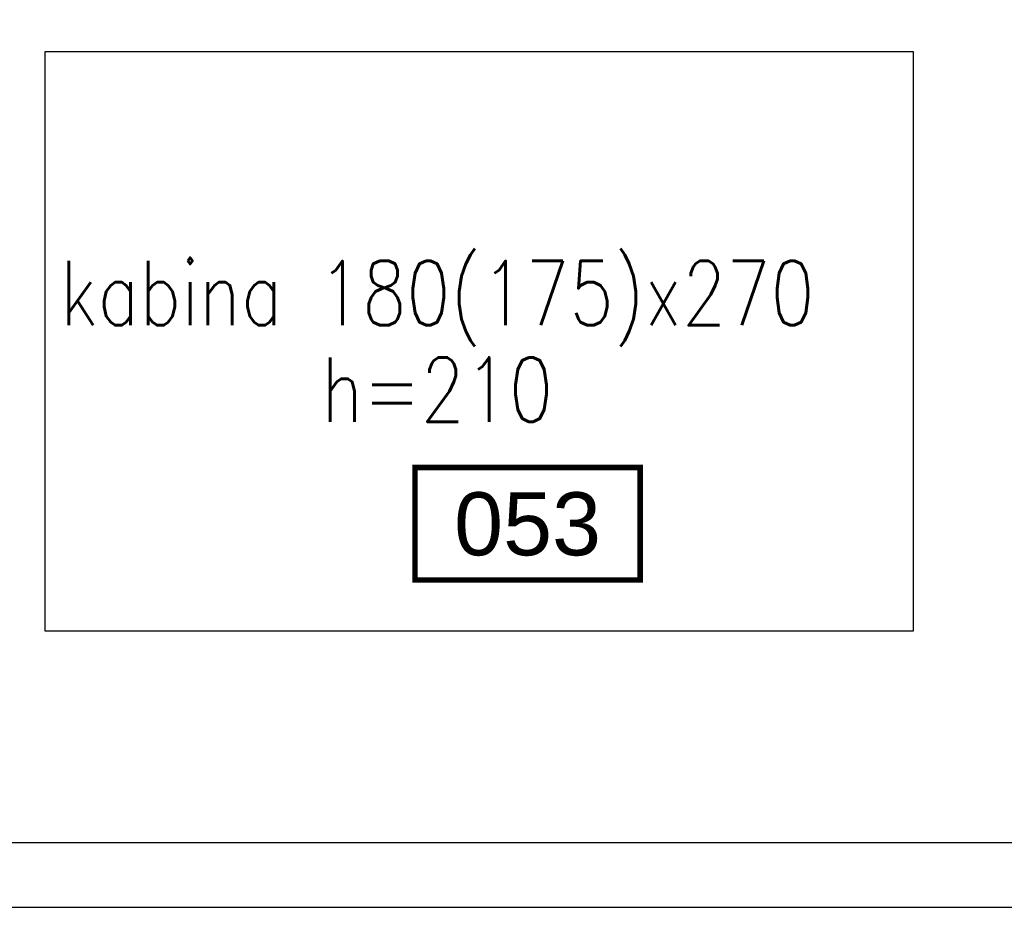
# Model space of a CAD drawing. Header units: centimetres. Extents: x -228435 to 111511, y -89367 to 428125.
# Tile 44 of 216: x -58273 to -55213, y 80340 to 83100. Entities that reach past the tile are written whole.
import ezdxf
from ezdxf.enums import TextEntityAlignment as Align

# ---------------------------------------------------------------- set-up
doc = ezdxf.new("R2010")
doc.units = ezdxf.units.CM
doc.header["$LTSCALE"] = 50
doc.layers.get('0').update_dxf_attribs({"color": 8})
for name, color, linetype in [('ARCH_INFO_AREA_ETYKIETY_200', 8, 'Continuous'), ('ARCH_INFO_OPISY_IST', 8, 'Continuous'), ('ARCH_WIDOK_IST', 8, 'Continuous'), ('ARCH_ŻELBET_IST', 8, 'Continuous')]:
    doc.layers.add(name, color=color, linetype=linetype)
doc.styles.add('Arial', font='ARIAL.TTF')
doc.styles.add('ROMANS-50-CM', font='romans.shx', dxfattribs={"width": 0.8, "height": 10})

# ---------------------------------------------------------------- blocks, each defined once
blk = doc.blocks.new('etykieta_numer')
at = {"color": 0, "linetype": 'ByBlock', "const_width": 2.44}
blk.add_lwpolyline([(-50, -50), (-50, 0), (50, 0), (50, -50)], close=True, dxfattribs=at)
at = {"color": 0, "linetype": 'ByBlock', "style": 'Arial'}
blk.add_attdef('AECAREA:NUMBER', text='', height=28, dxfattribs=at).set_placement((0, -25), align=Align.MIDDLE)

msp = doc.modelspace()

# ---------------------------------------------------------------- linework, layer by layer
at = {"layer": 'ARCH_WIDOK_IST', "elevation": 630}
msp.add_lwpolyline([(-58195, 81200), (-55495, 81200), (-55495, 83000), (-58195, 83000)], close=True, dxfattribs=at)
at = {"layer": 'ARCH_ŻELBET_IST', "elevation": 630}
msp.add_lwpolyline([(-55130, 83100), (-55130, 80540), (-58560, 80540), (-58560, 81100), (-58760, 81100), (-58760, 80340), (-54930, 80340), (-54930, 83100)], dxfattribs=at)

# ---------------------------------------------------------------- block references
at = {"layer": 'ARCH_INFO_AREA_ETYKIETY_200', "linetype": 'Continuous', "lineweight": -3, "xscale": 7, "yscale": 7, "zscale": 10}
msp.add_blockref('etykieta_numer', (-56694.71299, 81707.51329, 630), dxfattribs=at).add_auto_attribs({'AECAREA:NUMBER': '053'})

# ---------------------------------------------------------------- texts
at = {"layer": 'ARCH_INFO_OPISY_IST', "insert": (-56975.4996, 82100, 630), "char_height": 200, "width": 3018.5061308, "attachment_point": 5, "line_spacing_factor": 0.9, "style": 'ROMANS-50-CM'}
msp.add_mtext('kabina 180(175)x270\\Ph=210', dxfattribs=at)

doc.saveas('drawing.dxf')
